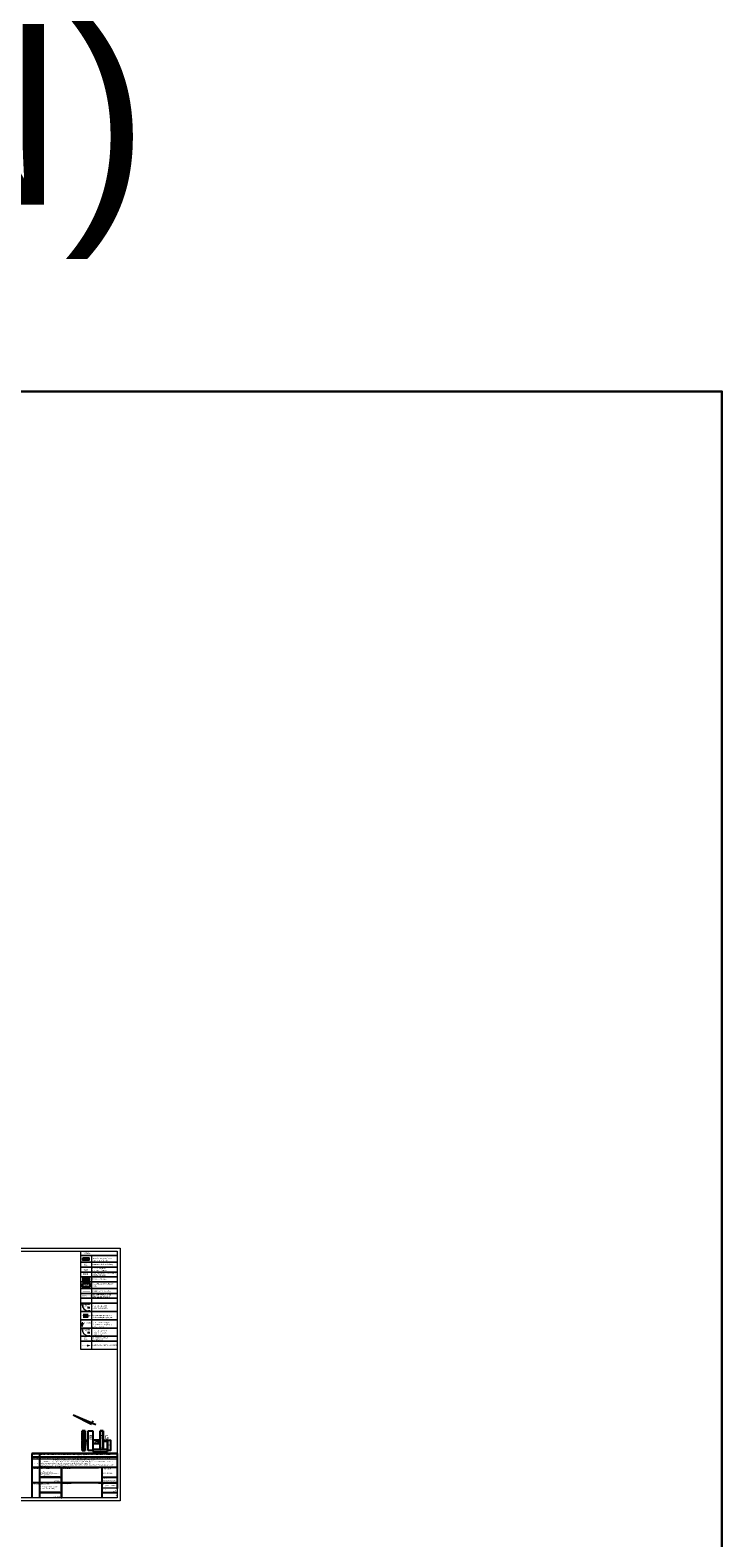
# Model space of a CAD drawing. Header units: millimetres. Extents: x 126553 to 403692, y -95821 to 38049.
# Tile 233 of 256: x 226092 to 237577, y 11544 to 36582. Entities that reach past the tile are written whole.
import ezdxf
from ezdxf import colors
from ezdxf.entities.mleader import LeaderData, LeaderLine
from ezdxf.math import Vec2, Vec3

# ---------------------------------------------------------------- set-up
doc = ezdxf.new("R2010")
doc.units = ezdxf.units.MM
for name, pattern in [('ACAD_ISO02W100', [15, 12, -3]), ('DASHDOT', [1, 0.5, -0.25, 0, -0.25]), ('DOTX2', [12.7, 0, -12.7])]:
    doc.linetypes.add(name, pattern=pattern)
doc.layers.add('!_UWAGI', color=6, linetype='Continuous', lineweight=30, plot=False)
for name, color, linetype, lineweight in [('2', 6, 'Continuous', 5), ('_(06 GRUBA)', 7, 'Continuous', 40), ('_(11 OPIS)', 7, 'Continuous', 18), ('docieplenie', 6, 'Continuous', 18), ('ekspertyza', 7, 'Continuous', 30), ('ewakaucja', 3, 'Continuous', 50), ('opisy', 7, 'Continuous', 18), ('ramki', 250, 'Continuous', 13), ('stolarka_Nr_Pióra__7', 7, 'Continuous', 18), ('WAW_P-POŻ', 10, 'Continuous', 9), ('WYMIAR', 7, 'Continuous', 18), ('wymiarowanie', 7, 'Continuous', 18), ('ściany', 7, 'Continuous', 0), ('ŚCIANY GRUBE', 7, 'Continuous', 20)]:
    doc.layers.add(name, color=color, linetype=linetype, lineweight=lineweight)
for name, color, linetype in [('Opisy - Teksty', 7, 'Continuous'), ('opisy ekspertyza', 7, 'Continuous'), ('SCHEMAT', 250, 'Continuous'), ('WENTYLE_WADLIWE', 1, 'Continuous'), ('WIDOK', 7, 'Continuous')]:
    doc.layers.add(name, color=color, linetype=linetype)
doc.styles.add('Arial', font='arial.ttf')
doc.styles.add('GENERATED_STYLE_2', font='arial.ttf')
doc.styles.add('ROMANS', font='romans.shx', dxfattribs={"width": 0.7})
doc.styles.add('wym', font='romand.shx', dxfattribs={"width": 0.8})

msp = doc.modelspace()

# ---------------------------------------------------------------- hatches: boundary and pattern name
at = {"layer": 'ekspertyza'}
h = msp.add_hatch(dxfattribs=at)
h.set_pattern_fill('ANGLE', color=250, style=0)
h.set_pattern_definition([(0, (1980.676, -7064.977), (0, 6.985), [5.08, -1.905]), (90, (1980.676, -7064.977), (-6.985, 4e-16), [5.08, -1.905])])
h.paths.add_polyline_path([(227052.75524, 13163.43343), (227002.75524, 13163.43343), (227002.75524, 13151.43343), (227052.75524, 13151.43343)])
h.paths.add_polyline_path([(226952.75524, 12993.43343), (227002.75524, 12993.43343), (227002.75524, 13323.43343), (226952.75524, 13323.43343)])

# ---------------------------------------------------------------- linework, layer by layer
at = {"layer": '!_UWAGI', "color": 3}
msp.add_lwpolyline([(208223.58193, 30581.70027), (237576.77265, 30581.70027), (237576.77265, -50684.10689), (208223.58193, -50684.10689)], close=True, dxfattribs=at)
at = {"color": 1}
msp.add_lwpolyline([(226968.30778, 16194.86105), (227065.16683, 16194.86105), (227065.16683, 16152.99985), (226968.30778, 16152.99985)], close=True, dxfattribs=at)
at = {"color": 7}
for points in [[(226121.81427, 12945.20404), (227537.02727, 12945.20404), (227537.02727, 12945.20404), (226121.81427, 12945.20404)], [(227537.02727, 12945.20404), (227537.02727, 12945.20404), (227537.02727, 12459.84113), (226121.81427, 12459.84113)], [(226121.81427, 12945.20404), (226121.81427, 12207.33162)], [(226121.81427, 12887.12154), (227537.02727, 12887.12154), (227537.02727, 12713.29683), (226121.81427, 12713.29683)], [(226247.44146, 12945.20404), (226247.44146, 12945.20404), (226247.44146, 12459.84113), (226123.18414, 12459.84113)], [(226121.81427, 12713.29683), (227228.71958, 12713.29683), (227228.71958, 12713.29683)], [(226583.77487, 12551.95353), (226247.44146, 12551.95353)], [(226247.44146, 12551.95353), (226609.45841, 12551.95353)], [(226772.71245, 12459.84113), (226772.71245, 12459.84113), (226609.45841, 12459.84113), (226609.45841, 12713.29683), (226772.71245, 12713.29683), (226772.71245, 12713.29683)], [(227281.2408, 12713.29683), (227281.2408, 12207.33162)], [(227281.2408, 12551.95353), (227537.02727, 12551.95353)], [(227228.71958, 12459.84113), (227228.71958, 12459.84113), (227228.71958, 12459.84113), (226121.81427, 12459.84113)], [(226247.44146, 12459.84113), (226247.44146, 12207.33162)], [(226583.77487, 12298.49783), (226247.44146, 12298.49783)], [(226247.44146, 12298.49783), (226609.45841, 12298.49783)], [(226609.45841, 12207.33162), (226609.45841, 12207.33162), (226609.45841, 12207.33162), (226609.45841, 12459.84113), (226772.71245, 12459.84113), (226772.71245, 12459.84113)], [(227228.71958, 12459.84113), (227228.71958, 12459.84113), (227537.02727, 12459.84113), (227537.02727, 12396.79628)], [(227281.2408, 12459.84113), (227537.02727, 12459.84113), (227537.02727, 12396.79628)], [(227281.2408, 12298.49783), (227537.02727, 12298.49783)], [(227537.02727, 12425.22568), (227537.02727, 12362.18083), (227537.02727, 12362.18083)], [(227537.02727, 12396.79628), (227537.02727, 12361.54269), (227537.02727, 12361.54269)]]:
    msp.add_lwpolyline(points, dxfattribs=at)
for points in [[(226609.45841, 12713.29683), (226609.45841, 12713.29683), (226609.45841, 12459.84113), (226609.45841, 12459.84113)], [(226609.45841, 12459.84113), (226609.45841, 12459.84113), (226609.45841, 12207.33162), (226609.45841, 12207.33162)]]:
    msp.add_lwpolyline(points, close=True, dxfattribs=at)
at = {"layer": '2', "color": 7}
for points in [[(226121.81427, 12945.20404), (227537.02727, 12945.20404), (227537.02727, 12207.33162), (226121.81427, 12207.33162)], [(226121.81427, 12887.12154), (227537.02727, 12887.12154), (227537.02727, 12848.28769), (226121.81427, 12848.28769)]]:
    msp.add_lwpolyline(points, close=True, dxfattribs=at)
msp.add_lwpolyline([(227281.2408, 12372.55537), (227537.02727, 12372.55537)], dxfattribs=at)
at = {"layer": '_(06 GRUBA)', "color": 3}
for points in [[(227096.41658, 15835.15578, 0, 37.5, 0), (227034.71334, 15835.15578, 37.5, 37.5, 0)], [(227096.9388, 15230.79149, 0, 37.5, 0), (227035.23555, 15230.79149, 37.5, 37.5, 0)], [(227096.9388, 14736.99644, 0, 37.5, 0), (227035.23555, 14736.99644, 37.5, 37.5, 0)]]:
    msp.add_lwpolyline(points, format="xyseb", dxfattribs=at)
at = {"layer": '_(06 GRUBA)', "color": 1, "lineweight": -2}
msp.add_lwpolyline([(226961.18338, 15766.43405), (227080.88014, 15766.43405), (227080.88014, 15715.25676), (226961.18338, 15715.25676)], close=True, dxfattribs=at)
at = {"layer": '_(06 GRUBA)', "color": 7, "lineweight": -2}
for points in [[(227044.33696, 15367.882), (227084.55183, 15367.882)], [(227044.33696, 14954.88529), (227084.55183, 14954.88529)]]:
    msp.add_lwpolyline(points, dxfattribs=at)
for points in [[(227076.65791, 15426.29808), (227063.39727, 15426.29808), (227063.39727, 15433.15382), (227076.65791, 15433.15382)], [(227076.65791, 15305.8326), (227063.39727, 15305.8326), (227063.39727, 15312.68834), (227076.65791, 15312.68834)], [(227076.65791, 15013.30136), (227063.39727, 15013.30136), (227063.39727, 15020.1571), (227076.65791, 15020.1571)], [(227076.65791, 14892.83588), (227063.39727, 14892.83588), (227063.39727, 14899.69163), (227076.65791, 14899.69163)]]:
    msp.add_lwpolyline(points, close=True, dxfattribs=at)
at = {"layer": 'docieplenie', "color": 0, "lineweight": 0}
for points in [[(227064.65791, 15426.29808), (226951.05791, 15426.29808)], [(227064.65791, 15013.30136), (226951.05791, 15013.30136)]]:
    msp.add_lwpolyline(points, dxfattribs=at)
for centre in [(227064.67551, 15426.30595), (227064.67551, 15013.30923)]:
    msp.add_arc(centre, 113.6176, 180.003967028, 269.991123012, dxfattribs=at)
at = {"layer": 'ekspertyza', "color": 250}
for p, q in [((227252.75524, 13323.43343), (227252.75524, 13018.43343)), ((227252.75524, 13323.43343), (227302.75524, 13323.43343)), ((227302.75524, 13323.43343), (227302.75524, 13018.43343)), ((227210.75524, 13163.43343), (227132.75524, 13163.43343)), ((227252.75524, 13113.43343), (227132.75524, 13113.43343)), ((227252.75524, 13166.79354), (227210.75524, 13166.79354)), ((227252.75524, 13141.79354), (227210.75524, 13141.79354))]:
    msp.add_line(p, q, dxfattribs=at)
at = {"layer": 'ewakaucja', "color": 3, "lineweight": 60}
msp.add_lwpolyline([(226955.4898, 15835.15578), (227088.15143, 15835.15578)], dxfattribs=at)
at = {"layer": 'ewakaucja', "color": 3, "linetype": 'DASHDOT', "lineweight": 60}
msp.add_lwpolyline([(226956.01202, 15230.79149), (227088.67365, 15230.79149)], dxfattribs=at)
at = {"layer": 'ramki', "color": 0, "ltscale": 0.6}
for points in [[(214683.31194, 16357.33162), (227587.02727, 16357.33162), (227587.02727, 12157.33162), (214683.31194, 12157.33162)], [(214883.31194, 16307.33162), (227537.02727, 16307.33162), (227537.02727, 12207.33162), (214883.31194, 12207.33162)]]:
    msp.add_lwpolyline(points, close=True, dxfattribs=at)
at = {"layer": 'ramki', "color": 3, "linetype": 'DOTX2', "lineweight": 60}
msp.add_lwpolyline([(226956.01202, 14736.99644), (227088.67365, 14736.99644)], dxfattribs=at)
at = {"layer": 'SCHEMAT', "color": 250}
for p, q in [((226952.75524, 13323.43343), (226952.75524, 12993.43343)), ((227002.75524, 13323.43343), (226952.75524, 13323.43343)), ((227002.75524, 12993.43343), (227002.75524, 13323.43343)), ((227052.75524, 12993.43343), (227052.75524, 13323.43343)), ((227052.75524, 13323.43343), (227132.75524, 13323.43343)), ((227132.75524, 13323.43343), (227132.75524, 12978.43343)), ((227002.75524, 13163.43343), (227052.75524, 13163.43343)), ((227002.75524, 13151.43343), (227052.75524, 13151.43343)), ((227302.75524, 13163.43343), (227377.75524, 13163.43343)), ((227302.75524, 13151.43343), (227377.75524, 13151.43343)), ((227377.75524, 13166.79354), (227377.75524, 12978.43343)), ((226952.75524, 12993.43343), (227002.75524, 12993.43343)), ((227132.75524, 12993.43343), (227052.75524, 12993.43343)), ((227132.75524, 13018.43343), (227377.75524, 13018.43343)), ((227132.75524, 12978.43343), (227377.75524, 12978.43343)), ((227427.75524, 12993.43343), (227377.75524, 12993.43343))]:
    msp.add_line(p, q, dxfattribs=at)
at = {"layer": 'SCHEMAT'}
for p, q in [((227210.75524, 13166.79354), (227210.75524, 13141.79354)), ((227377.75524, 13166.79354), (227427.75524, 13166.79354))]:
    msp.add_line(p, q, dxfattribs=at)
at = {"layer": 'SCHEMAT', "color": 250}
msp.add_lwpolyline([(227377.75524, 13166.79354), (227427.75524, 13166.79354), (227427.75524, 12993.43343), (227377.75524, 12993.43343)], close=True, dxfattribs=at)
at = {"layer": 'stolarka_Nr_Pióra__7', "color": 7, "linetype": 'Continuous'}
for p, q in [((227263.13483, 12945.20404), (226121.81427, 12945.20404)), ((226583.77487, 12551.95353), (226247.44146, 12551.95353)), ((226583.77487, 12298.49783), (226247.44146, 12298.49783))]:
    msp.add_line(p, q, dxfattribs=at)
at = {"layer": 'WAW_P-POŻ', "color": 1, "linetype": 'ACAD_ISO02W100', "ltscale": 2, "true_color": 0xff0000, "const_width": 3}
msp.add_lwpolyline([(226960.94996, 15641.33028), (227087.69658, 15641.33028)], dxfattribs=at)
at = {"layer": 'WIDOK'}
for p, q in [((226804.86987, 13587.02191), (227180.15303, 13427.05529)), ((226804.86987, 13587.02191), (227108.35974, 13430.31996)), ((227108.35974, 13430.31996), (227137.16585, 13486.10971))]:
    msp.add_line(p, q, dxfattribs=at)
at = {"layer": 'wymiarowanie', "ltscale": 4}
for points in [[(226931.57306, 16307.33162), (227537.02727, 16307.33162), (227537.02727, 16233.02671), (226931.57306, 16233.02671)], [(226931.57306, 16233.02671), (227537.02727, 16233.02671), (227537.02727, 16119.97438), (226931.57306, 16119.97438)], [(226931.57306, 16119.97438), (227537.02727, 16119.97438), (227537.02727, 16039.17606), (226931.57306, 16039.17606)], [(226931.57306, 16039.17606), (227537.02727, 16039.17606), (227537.02727, 15958.37773), (226931.57306, 15958.37773)], [(226931.57306, 15958.37773), (227537.02727, 15958.37773), (227537.02727, 15877.5794), (226931.57306, 15877.5794)], [(226931.57306, 15877.5794), (227537.02727, 15877.5794), (227537.02727, 15796.78107), (226931.57306, 15796.78107)], [(226931.57306, 15796.78107), (227537.02727, 15796.78107), (227537.02727, 15684.15993), (226931.57306, 15684.15993)], [(226931.57306, 15684.15993), (227537.02727, 15684.15993), (227537.02727, 15603.3616), (226931.57306, 15603.3616)], [(226931.57306, 15603.3616), (227537.02727, 15603.3616), (227537.02727, 15522.56327), (226931.57306, 15522.56327)], [(226931.57306, 15522.56327), (227537.02727, 15522.56327), (227537.02727, 15441.76494), (226931.57306, 15441.76494)], [(226931.57306, 15441.76494), (227537.02727, 15441.76494), (227537.02727, 15304.09937), (226931.57306, 15304.09937)], [(226931.57306, 15304.09937), (227537.02727, 15304.09937), (227537.02727, 15166.43379), (226931.57306, 15166.43379)], [(226931.57306, 15166.43379), (227537.02727, 15166.43379), (227537.02727, 15028.76822), (226931.57306, 15028.76822)], [(226931.57306, 15028.76822), (227537.02727, 15028.76822), (227537.02727, 14891.10265), (226931.57306, 14891.10265)], [(226931.57306, 14891.10265), (227537.02727, 14891.10265), (227537.02727, 14810.30432), (226931.57306, 14810.30432)], [(226931.57306, 14810.30432), (227537.02727, 14810.30432), (227537.02727, 14672.63874), (226931.57306, 14672.63874)]]:
    msp.add_lwpolyline(points, close=True, dxfattribs=at)
for points in [[(227108.27438, 16233.02671), (227108.27438, 15456.8655)], [(227108.27438, 15812.31281), (227108.27438, 14672.63874)]]:
    msp.add_lwpolyline(points, dxfattribs=at)
at = {"layer": 'ŚCIANY GRUBE', "color": 0}
for p, q in [((227076.65791, 15426.29808), (227064.65791, 15426.29808)), ((227076.65791, 15312.68834), (227064.65791, 15312.68834)), ((227076.65791, 15013.30136), (227064.65791, 15013.30136))]:
    msp.add_line(p, q, dxfattribs=at)

# ---------------------------------------------------------------- texts
at = {"layer": '_(11 OPIS)', "insert": (213042.56427, 34734.5759), "char_height": 3000, "attachment_point": 4, "style": 'Arial'}
msp.add_mtext('\\A1;D+F (N)', dxfattribs=at)
at = {"layer": 'opisy', "color": 7, "char_height": 20, "attachment_point": 1}
for s, width, heights, insert in [('{\\f@Arial Unicode MS|b0|i0|c238|p34;LEGENDA}', 836.2526896, [20.68213], (226961.11561, 16277.97518)), ('{\\f@Arial Unicode MS|b0|i0|c238|p34;  \\Phydrant wewnętrzny 25 mm \\Pz wężem półsztywnym \\P }', 4774.7980145, [924.80725], (227116.27614, 16231.0791)), ('\\pi-4,l6,t6,8;{\\f@Arial Unicode MS|b0|i0|c238|p34; oznaczenie klatki schodowej} ', 5017.184285, [637.10781], (227108.64942, 16096.50916)), ('\\pi-4,l6,t6,8;{\\f@Arial Unicode MS|b0|i0|c238|p34;drzwi wewnętrzne \\Pna drodze ewakuacji}', 4802.7213699, [151.70947], (227121.16893, 16026.96963)), ('\\pi-40,l60,t80;{\\f@Arial Unicode MS|b0|i0|c238|p34;drzwi zewnętrzne - stanowiące \\Pwyjście z budynku } ', 4002.0604188, [151.70947], (227107.22358, 15951.53763)), ('\\pi-40,l60,t80;{\\f@Arial Unicode MS|b0|i0|c238|p34;kierunek ewakuacji } ', 4002.0604188, [151.70947], (227108.64942, 15854.11417)), ('\\pi-40,l60,t80;{\\f@Arial Unicode MS|b0|i0|c238|p34;przeciwpożarowy wyłącznik \\Pprądu}', 4002.0604188, [151.70947], (227113.11078, 15775.61614)), ('\\pi-40,l60,t80;{\\f@Arial Unicode MS|b0|i0|c238|p34;zaniżenie wyskości drogi \\Pewakuacyjnej do 2,04 m}', 4002.0604188, [151.70947], (227106.98621, 15592.49634)), ('\\pi-40,l60,t80;{\\f@Arial Unicode MS|b0|i0|c238|p34;granica strefy pożarowej}', 4002.0604188, [151.70947], (227108.64942, 15654.56687)), ('\\pi-40,l60,t80;{\\f@Arial Unicode MS|b0|i0|c238|p34;drzwi o klasie EI 60 \\Podporności ogniowej}', 4002.0604188, [151.70947], (227107.32878, 15404.82677)), ('\\pi-40,l60,t80;{\\f@Arial Unicode MS|b0|i0|c238|p34;nieprawidłowości ujęte \\Pw punkcie 6.3. ekspertyzy \\P(częśc opisowa)}', 4002.0604188, [151.70947], (227107.32878, 15129.49562)), ('\\pi-40,l60,t80;{\\f@Arial Unicode MS|b0|i0|c238|p34;komunikacja wewnętrzna \\P- traktowana jako przejście} ', 4002.0604188, [151.70947], (227109.17164, 15249.74988)), ('\\pi-4,l6,t6,8;{\\f@Arial Unicode MS|b0|i0|c238|p34; oznaczenie schodów \\P zewnętrznych} ', 5017.184285, [637.10781], (227115.60654, 14879.61599)), ('\\pi-40,l60,t80;{\\f@Arial Unicode MS|b0|i0|c238|p34;drzwi o klasie EI 60 \\Podporności ogniowej\\Pdymoszczelne}', 4002.0604188, [151.70947], (227107.32878, 14991.83005)), ('\\pi-40,l60,t80;{\\f@Arial Unicode MS|b0|i0|c238|p34;alternatywny kierunek ewakuacji} ', 4002.0604188, [151.70947], (227109.17164, 14755.95484))]:
    msp.add_mtext_dynamic_manual_height_columns(s, width=width, gutter_width=12.5, heights=heights, dxfattribs=dict(at, insert=insert))
at = {"layer": 'opisy', "color": 0, "char_height": 15.68, "width": 11.13, "attachment_point": 1}
for s, insert in [('200', (227046.15467, 15363.61334)), ('115', (227047.34255, 15388.75633)), ('200', (227046.15467, 14950.61662)), ('115', (227047.34255, 14975.75961))]:
    msp.add_mtext(s, dxfattribs=dict(at, insert=insert))
at = {"layer": 'opisy', "char_height": 70, "width": 9.8132, "attachment_point": 1}
for s, insert in [('{\\fTahoma|b0|i0|c238|p32;D}', (226955.00614, 13250.14616)), ('{\\fTahoma|b0|i0|c238|p32;F}', (227010.85812, 13142.94405)), ('{\\fTahoma|b0|i0|c238|p32;B}', (227073.4244, 13250.14616)), ('{\\fTahoma|b0|i0|c238|p32;E}', (227165.87653, 13174.40104)), ('{\\fTahoma|b0|i0|c238|p32;A}', (227248.22389, 13250.43965)), ('{\\fTahoma|b0|i0|c238|p32;G}', (227328.58979, 13252.40381)), ('{\\fTahoma|b0|i0|c238|p32;H}', (227377.75524, 13117.97516))]:
    msp.add_mtext(s, dxfattribs=dict(at, insert=insert))
at = {"layer": 'Opisy - Teksty', "color": 5, "linetype": 'Continuous', "char_height": 32, "attachment_point": 2, "style": 'GENERATED_STYLE_2'}
for s, insert in [('K1', (227014.86761, 16097.0103)), ('DW1', (227012.60991, 16010.82616)), ('DZ1', (227012.34808, 15941.97801)), ('{\\C1;PWP}', (227021.74396, 15755.56113)), ('S1', (227014.86761, 14868.13856))]:
    msp.add_mtext(s, dxfattribs=dict(at, insert=insert))
at = {"layer": 'opisy ekspertyza', "color": 7, "ltscale": 0.3, "attachment_point": 1, "style": 'wym'}
for s, insert, char_height, width in [('{\\fCambria|b0|i0|c238|p18;\\W1;Inwestor}', (226136.54127, 12877.75679), 16.2, 10961.2616006), ('{\\fCambria|b0|i0|c238|p18;\\W1;Obiekt}', (226140.8825, 12935.23087), 16.2, 10961.2616006), ('{\\fCambria|b0|i0|c238|p18;\\W1;Temat}', (226154.45689, 12787.03629), 16.2, 10961.2616006), ('{\\fCambria|b1|i0|c238|p18;\\H1.4205x;\\W1;                                      \\fCambria|b0|i0|c238|p18;  SZPITAL WOJEWÓDZKI IM. KARDYNAŁA STEFANA WYSZYŃSKIEGO W ŁOMŻY, Al. PIŁSUDSKIEGO 11, 18-404 ŁOMŻA \\fCambria|b1|i0|c238|p18;\\P                                                                                                                                                  }', (226042.1314, 12880.99889), 11.4048, 1500.7532895), ('{\\fCambria|b1|i0|c238|p18;\\H1.4205x;\\W1;                                        \\fCambria|b0|i0|c238|p18;SZPITAL WOJEWÓDZKI IM.  KARDYNAŁA STEFANA WYSZYŃSKIEGO W ŁOMŻY, Al. PIŁSUDSKIEGO 11, 18-404 ŁOMŻA \\P                                                                                                                                                        PAWILON D+F }', (226042.19357, 12938.23811), 11.4048, 1500.7532895), ('{\\fCambria|b0|i0|c238|p18;\\W1;                                                    \\fCambria|b1|i0|c238|p18;  \\fCambria|b0|i0|c238|p18;   \\H1.4205x;EKSPERTYZA TECHNICZNA  STANU OCHRONY PRZECIWPOŻAROWEJ \\Pw trybie\\fCambria|b1|i0|c238|p18; \\fCambria|b0|i0|c238|p18;\\W0.8;\\C256;§\\W1;\\C7; 2 ust. 3a rozporządzenia Ministra Infrastruktury z dnia 12 kwietnia 2002 r. w sprawie warunków technicznych,\\Pjakim powinny odpowiadać budynki i ich usytuowanie (J.t. Dz. U. z 2015 r., poz. 1422) \\Poraz w trybie \\H0.99997x;\\W0.8;\\C256;§\\W1;\\C7;13. ust. 4. rozporządzenia MSWiA z dnia 24 lipca 2009 r. w sprawie przeciwpożarowego zaopatrzenia w wodę \\Poraz dróg pożarowych (DZ. U. Nr 124, poz. 1030). }', (226261.04105, 12847.84908), 11.4048, 110959.6089916), ('{\\fCambria|b0|i0|c238|p18;\\W1;Opracował}', (226125.16868, 12704.78286), 16.2, 10961.2616006), ('{\\fCambria|b0|i0|c238|p18;\\W1;Imię i nazwisko\\P\\Pmgr Małgorzata Pilch\\Przeczoznawca ds. zabezpieczeń \\Pprzeciwpożarowych}', (226254.52458, 12704.39458), 16.2, 26478.6231234), ('{\\fCambria|b0|i0|c238|p18;\\W1;Nr uprawnień  \\P           \\P     \\fCambria|b1|i0|c238|p18;                                      \\fCambria|b0|i0|c238|p18;622/2015}', (226256.40778, 12547.43984), 16.2, 26478.6231234), ('{\\fCambria|b0|i0|c238|p18;\\W1;Podpis i pieczęć}', (226619.31451, 12705.84829), 16.2, 26478.6231234), ('{\\fCambria|b0|i0|c238|p18;\\W1;              Temat rysunku}', (227215.93301, 12696.00294), 16.2, 31091.2674774), ('{\\fCambria|b0|i0|c238|p18;\\W1;                        \\P\\P\\P\\P         RZUT  PARTERU}', (227243.08467, 12735.86365), 16.2, 22546.6325877), ('{\\fCambria|b0|i0|c238|p18;\\W1;             Branża}', (227224.22977, 12543.12579), 16.2, 26478.6231234), ('{\\fCambria|b0|i0|c238|p18;\\W1;                        \\P\\P\\P\\P             \\fCambria|b1|i0|c238|p18; \\fCambria|b0|i0|c238|p18;PRZECIWPOŻAROWA}', (227220.64117, 12605.05014), 16.2, 22546.6325877), ('{\\fCambria|b0|i0|c238|p18;\\W1;Opracował}', (226126.82831, 12451.32716), 16.2, 10961.2616006), ('{\\fCambria|b0|i0|c238|p18;\\W1;Imię i nazwisko\\P\\Pmgr inż. bud. Mirosław Sztuba\\Przeczoznawca budowlany}', (226254.52458, 12450.93889), 16.2, 26478.6231234), ('{\\fCambria|b0|i0|c238|p18;\\W1;Nr uprawnień\\P             \\P                                         47/08/R/C}', (226256.40778, 12293.98415), 16.2, 26478.6231234), ('{\\fCambria|b0|i0|c238|p18;\\W1;Podpis i pieczęć}', (226619.13376, 12452.89177), 16.2, 26478.6231234), ('{\\fCambria|b0|i0|c238|p18;\\W1;            Skala        \\P                                              1:100}', (227222.2757, 12361.37305), 16.2, 26478.6231234), ('{\\fCambria|b0|i0|c238|p18;\\W1;            Nr rysunku}', (227223.23327, 12291.1216), 16.2, 26478.6231234), ('{\\fCambria|b0|i0|c238|p18;\\W1;            Data\\P                      październik 2017}', (227227.82516, 12449.27901), 16.2, 26478.6231234), ('{\\fCambria|b0|i0|c238|p18;\\W1;                        \\P\\P\\P\\P        D-2}', (227452.10838, 12362.41489), 16.2, 26478.6231234)]:
    msp.add_mtext(s, dxfattribs=dict(at, insert=insert, char_height=char_height, width=width))
at = {"layer": 'WENTYLE_WADLIWE', "color": 1, "true_color": 0xff0000, "char_height": 27.2, "attachment_point": 1, "style": 'Arial'}
for s, insert, width in [('EI60', (226966.01145, 15416.66738), 44.4174403), ('EI60 {\\C5;Sm}', (226966.01145, 15003.67066), 171.99228)]:
    msp.add_mtext(s, dxfattribs=dict(at, insert=insert, width=width))
at = {"layer": 'WYMIAR', "color": 1, "insert": (226956.40522, 15578.17706), "char_height": 25, "width": 419.0808, "attachment_point": 1}
msp.add_mtext('{\\f@Arial Unicode MS|b0|i0|c238|p34;h=2,04m}', dxfattribs=at)
at = {"layer": 'WYMIAR', "insert": (227245.44204, 13050.97204), "char_height": 70, "width": 9.8132, "attachment_point": 1}
msp.add_mtext('{\\fTahoma|b0|i0|c238|p32;C}', dxfattribs=at)
at = {"layer": 'ściany', "color": 1, "insert": (226982.58691, 16182.95916), "char_height": 20.8, "attachment_point": 1}
msp.add_mtext_dynamic_manual_height_columns('\\pt208;{\\f@Arial Unicode MS|b0|i0|c238|p34;HP25}', width=232.8976775, gutter_width=12.5, heights=[20.68213], dxfattribs=at)

# ---------------------------------------------------------------- leaders
at = {"layer": '_(06 GRUBA)', "color": 6, "lineweight": -2}
ml = msp.add_multileader_mtext('Standard', dxfattribs=at)
ml.set_content('{\\f@Arial Unicode MS|b0|i0|c238|p34;\\C6;pkt.6.3.ppkt.xxx}', color=6, style='ROMANS')
ml.set_leader_properties()
ml.build(insert=Vec2(0, 0))
ml.multileader.update_dxf_attribs({"text_right_attachment_type": 6, "dogleg_length": 0.36, "arrow_head_size": 12, "scale": 3})
ctx = ml.context
ctx.base_point, ctx.scale, ctx.char_height, ctx.arrow_head_size, ctx.landing_gap_size, ctx.plane_origin = Vec3(226966.2673, 15112.00122), 3, 20, 12, 6, Vec3(226814.92638, 14500.5986)
ctx.right_attachment = 6
notes = []
notes.append((ctx, [(0, (1, 1, 0), (226965.1873, 15112.00122), (1, 0), 1.08, [(3, [(226965.1873, 15112.00122), (226961.62467, 15111.99765), (226965.1873, 15112.00122), (226944.37215, 15055.84958)], 0, [])])]))
ctx.mtext.insert, ctx.mtext.flow_direction = Vec3(226972.2673, 15124.7843), 5
for ctx, leaders in notes:
    for number, flags, end, landing, length, lines in leaders:
        leader = LeaderData()
        leader.index, (leader.has_last_leader_line, leader.has_dogleg_vector, leader.attachment_direction) = number, flags
        leader.last_leader_point, leader.dogleg_vector, leader.dogleg_length = Vec3(end), Vec3(landing), length
        for number, points, colour, breaks in lines:
            line = LeaderLine()
            line.index, line.vertices, line.color, line.breaks = number, Vec3.list(points), colors.encode_raw_color(colour), breaks
            leader.lines.append(line)
        ctx.leaders.append(leader)

doc.saveas('drawing.dxf')
